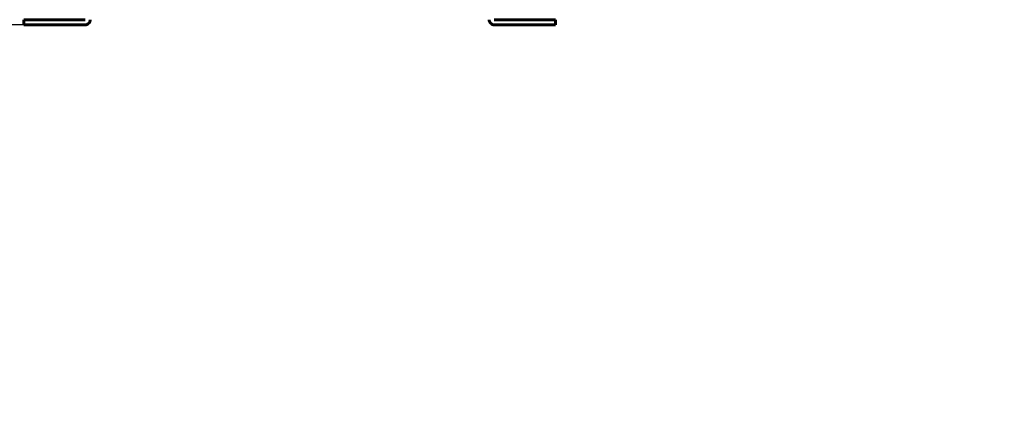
# Model space of a CAD drawing. Header units: millimetres. Extents: x 0 to 297, y 0 to 420.
# Tile 2 of 13: x 104 to 297, y 0 to 80. Entities that reach past the tile are written whole.
import ezdxf

# ---------------------------------------------------------------- set-up
doc = ezdxf.new("R2010")
doc.units = ezdxf.units.MM
doc.linetypes.add('K5LT_BASIC', pattern=[0])
doc.linetypes.add('K5LT_THIN', pattern=[0])
doc.layers.add('Системный слой', color=7, linetype='Continuous')
doc.styles.add('KDIMTEXTSTYLE', font='GOST_AU.SHX', dxfattribs={"width": 0.96, "oblique": 15, "height": 5})
doc.dimstyles.new('KDIMSTYLE (0.20)', dxfattribs={"dimtxt": 5, "dimasz": 1, "dimexe": 2, "dimexo": 0, "dimgap": 1, "dimtad": 1, "dimlfac": 5, "dimtxsty": 'KDIMTEXTSTYLE', "dimsah": 1, "dimcen": 0, "dimdle": 1, "dimadec": 0, "dimazin": 0, "dimtfac": 0.667, "dimtmove": 0, "dimatfit": 3, "dimfxl": 1, "dimtvp": 1, "dimtolj": 1, "dimtzin": 0, "dimarcsym": 0})

# ---------------------------------------------------------------- blocks, each defined once
blk = doc.blocks.new('KDIMARROW_01')
at = {"layer": 'Системный слой'}
blk.add_hatch(color=0, dxfattribs=at).paths.add_polyline_path([(-5, -0.66), (0, 0), (-5, 0.66), (-4.5, 0)])
at = {"layer": 'Системный слой', "color": 0, "linetype": 'K5LT_THIN', "lineweight": 18}
for p, q in [((-4.5, 0), (-5, 0.66)), ((-5, 0.66), (0, 0)), ((0, 0), (-5, -0.66)), ((-5, -0.66), (-4.5, 0)), ((0, 0), (-1, 0))]:
    blk.add_line(p, q, dxfattribs=at)

msp = doc.modelspace()

# ---------------------------------------------------------------- linework, layer by layer
at = {"layer": 'Системный слой', "color": 150, "linetype": 'K5LT_BASIC', "lineweight": 60, "true_color": 0x0080ff}
for p, q in [((105.2828, 79.8337), (105.2828, 78.8337)), ((105.8828, 79.8337), (105.2828, 79.8337)), ((117.2828, 79.8337), (105.8828, 79.8337)), ((208.6828, 79.8337), (197.2828, 79.8337)), ((209.2828, 79.8337), (208.6828, 79.8337)), ((209.2828, 79.8337), (209.2828, 78.8337)), ((105.2828, 78.8337), (105.8828, 78.8337)), ((105.8828, 78.8337), (117.2828, 78.8337)), ((197.2828, 78.8337), (208.6828, 78.8337)), ((208.6828, 78.8337), (209.2828, 78.8337))]:
    msp.add_line(p, q, dxfattribs=at)
for centre, start, end in [((117.2828, 79.8337), 270, 0.000135), ((197.2828, 79.8337), 179.999865, 270)]:
    msp.add_arc(centre, 1, start, end, dxfattribs=at)

# ---------------------------------------------------------------- dimensions: what is measured, and where the dimension line sits
at = {"layer": 'Системный слой', "color": 7}
msp.add_linear_dim(base=(75.2825, 216.8324), p1=(105.8828, 78.8337), p2=(85.2825, 216.8324), angle=90, location=(75.2825, 147.8331), text='\\H5.0;\\W0.965;\\Q15;\\H5.0;\\W0.965;\\Q15;\\Q15;В', dimstyle='KDIMSTYLE (0.20)', override={"dimexo": 0, "dimblk1": 'KDIMARROW_01', "dimblk2": 'KDIMARROW_01', "dimse1": 0, "dimse2": 0, "dimclrt": 7, "dimtolj": 1}, dxfattribs=at).render()

doc.saveas('drawing.dxf')
